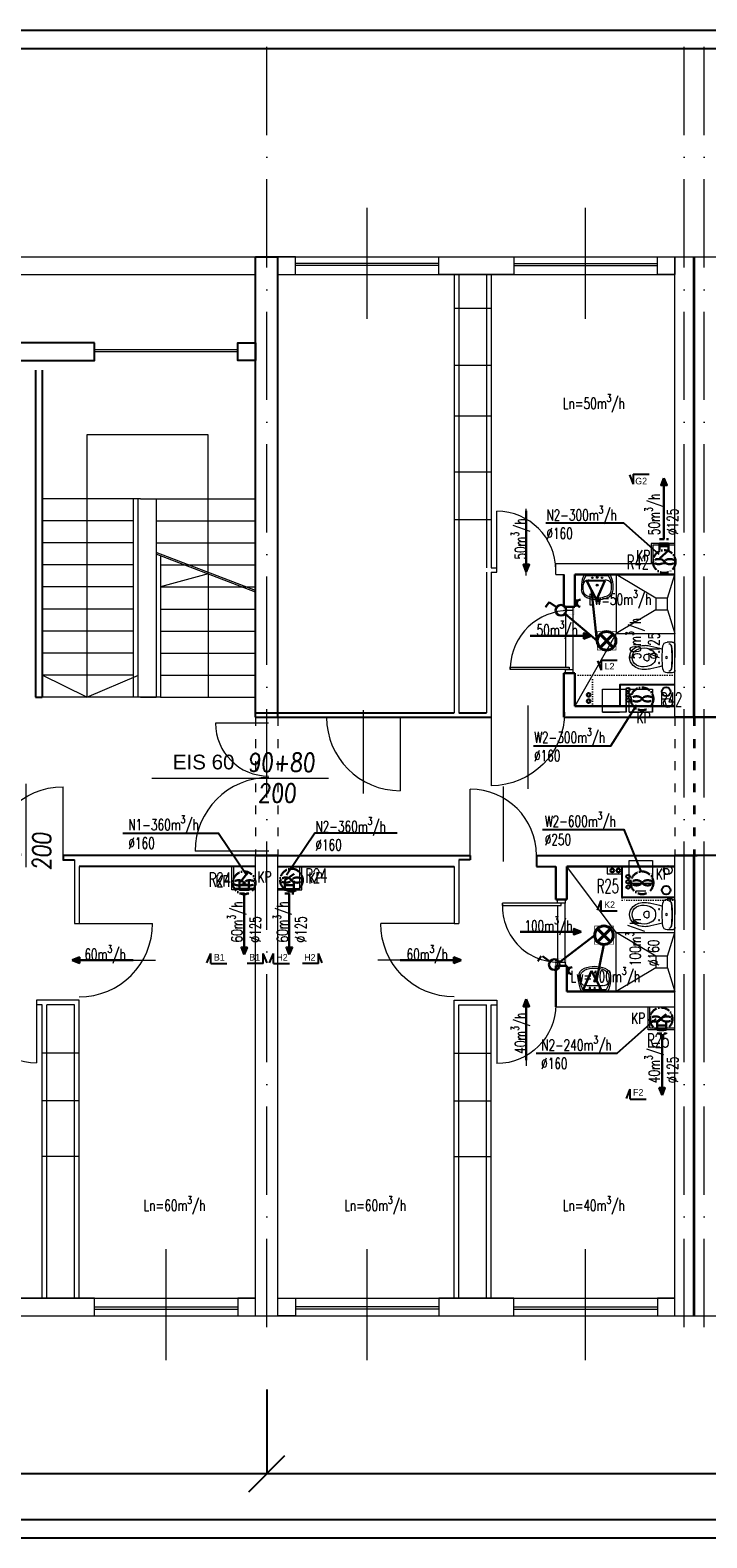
# Model space of a CAD drawing. Header units: millimetres. Extents: x -6513 to 30474, y -6915 to 65597.
# Tile 217 of 256: x -263 to 657, y 22164 to 24214. Entities that reach past the tile are written whole.
import ezdxf
from ezdxf.enums import TextEntityAlignment as Align

# ---------------------------------------------------------------- set-up
doc = ezdxf.new("R2010")
doc.units = ezdxf.units.MM
for name, pattern in [('ACAD_ISO03W100', [30, 12, -18]), ('ACAD_ISO10W100', [18, 12, -3, 0, -3]), ('DASHED', [19.05, 12.7, -6.35]), ('DOT', [6.35, 0, -6.35])]:
    doc.linetypes.add(name, pattern=pattern)
doc.layers.get('0').update_dxf_attribs({"color": 8})
for name, color, linetype in [('A200_General07', 8, 'Continuous'), ('A200_General08', 8, 'Continuous'), ('A270_text04', 8, 'Continuous'), ('DB_inst_pomocn', 8, 'Continuous'), ('DB_WM_nawiew-opis', 8, 'Continuous'), ('DB_WM_wywies-opis', 8, 'Continuous')]:
    doc.layers.add(name, color=color, linetype=linetype)
for name, color, linetype, lineweight in [('A_cienka', 8, 'Continuous', 5), ('A_linia przekroj', 8, 'Continuous', 25), ('A_opisy', 8, 'Continuous', 13), ('A_osie', 8, 'ACAD_ISO10W100', 5), ('A_przerywana', 8, 'ACAD_ISO03W100', 5), ('A_widok', 8, 'Continuous', 13), ('cieńkie', 8, 'Continuous', 9), ('DB-WM-nawiew-opis', 8, 'Continuous', 25), ('DB-WM-nawiew-opis-odnośnik', 8, 'Continuous', 30), ('DB-WM-wywiew-opis', 8, 'Continuous', 25), ('DB_WM_nawiew', 8, 'Continuous', 30), ('DB_WM_ścianka nowa', 8, 'Continuous', 25), ('E_gniazda wtykowe', 1, 'Continuous', 30), ('E_oświetlenie', 1, 'Continuous', 30), ('E_technologia', 1, 'ACAD_ISO10W100', 30), ('noew ściany archwig', 8, 'Continuous', 9), ('R-TABELKA', 8, 'Continuous', 25), ('snitarne archwig nowe', 8, 'Continuous', 9), ('Stolarka ARCHWIG', 8, 'Continuous', 5), ('widokowe ARCHWIG', 8, 'Continuous', 5), ('wyburzenia', 8, 'DOT', 20), ('Ściany ARCHWIG', 8, 'Continuous', 30)]:
    doc.layers.add(name, color=color, linetype=linetype, lineweight=lineweight)
doc.styles.add('BRH', font='txt')
doc.styles.add('ROMANSS', font='romans.shx', dxfattribs={"width": 0.8, "oblique": 5})
doc.styles.add('SIMPLEXD', font='SIMPLEX.SHX', dxfattribs={"width": 0.6})
doc.styles.get("Standard").update_dxf_attribs({"font": 'txt.shx', "width": 0.9})
doc.styles.add('tabelka', font='ARIAL.TTF')

# ---------------------------------------------------------------- blocks, each defined once
blk = doc.blocks.new('drzwi schem')
at = {"color": 252, "ltscale": 10}
blk.add_line((0.5, -0.093), (0.5, 1.04), dxfattribs=at)
at = {"color": 252}
blk.add_line((0, 0), (0, 1), dxfattribs=at)
blk.add_arc((0, 0), 1, 0, 90, dxfattribs=at)
blk = doc.blocks.new('klop oli 2')
at = {"layer": 'snitarne archwig nowe', "color": 252}
for p, q in [((3.8, 20.9), (10.5, 20.9)), ((0, 17.2), (0, 0)), ((0, -17.2), (0, 0)), ((3.8, 0), (3.8, 1)), ((3.8, 0), (3.8, -1)), ((38.9, 4.5), (37, 4.5)), ((38.9, -4.5), (37, -4.5)), ((3.8, -20.9), (10.5, -20.9))]:
    blk.add_line(p, q, dxfattribs=at)
for centre, radius in [((11.5, 0), 1.27), ((11.5, 0), 1.27), ((21.6, 7.5), 0.706), ((21.6, -7.5), 0.706)]:
    blk.add_circle(centre, radius, dxfattribs=at)
for centre, radius, start, end in [((3.8, 17.2), 3.76, 90, 180), ((10.5, 14.9), 6.02, 6.7931, 90), ((144.9, 0), 141.2, 173.7281, 180), ((144.9, 0), 141.2, 180, 186.2719), ((144.9, 0), 140.5, 173.6694, 180), ((144.9, 0), 140.5, 180, 186.3306), ((8.4, 15), 3.76, 90, 173.7281), ((9, 15.1), 3.76, 100.2428, 173.7859), ((-114.7, 0), 132.1, 0, 6.7931), ((-114.7, 0), 132.1, 353.2069, 0), ((80, -215.2), 235.3, 101.5744, 105.544), ((43.3, 0), 16.9, 173.7581, 180), ((43.3, 0), 16.9, 180, 186.2419), ((37.3, 0.7), 10.9, 117.4027, 173.7581), ((43.1, -10.6), 23.5, 101.6195, 117.4027), ((44.8, -39.8), 56.5, 94.3794, 102.2907), ((63.6, 0), 28.2, 173.3508, 180), ((63.6, 0), 28.2, 180, 186.6492), ((37, 3.1), 1.41, 90, 173.3508), ((42.4, -7.4), 20.3, 60.8839, 101.6195), ((38.9, 1.7), 2.82, 36.8699, 90), ((41.4, -8), 24.5, 51.2869, 92.3028), ((36.6, 0), 5.65, 0, 36.8699), ((36.6, 0), 5.65, 323.1301, 0), ((46.6, 0), 11.8, 0, 60.8839), ((46.6, 0), 11.8, 299.1161, 0), ((46.6, 0), 15.1, 0, 47.5638), ((46.6, 0), 15.1, 312.4362, 0), ((3.8, -17.2), 3.76, 180, 270), ((8.4, -15), 3.76, 186.2719, 270), ((9, -15.1), 3.76, 186.2141, 259.7572), ((10.5, -14.9), 6.02, 270, 353.2069), ((80, 215.2), 235.3, 254.456, 258.4256), ((37.3, -0.7), 10.9, 186.2419, 242.5973), ((43.1, 10.6), 23.5, 242.5973, 258.3805), ((44.8, 39.8), 56.5, 257.7093, 265.6206), ((37, -3.1), 1.41, 186.6492, 270), ((42.4, 7.4), 20.3, 258.3805, 299.1161), ((38.9, -1.7), 2.82, 270, 323.1301), ((41.4, 8), 24.5, 267.6972, 308.7131)]:
    blk.add_arc(centre, radius, start, end, dxfattribs=at)
blk = doc.blocks.new('umywalka oli2')
at = {"layer": 'snitarne archwig nowe', "color": 252}
for p, q in [((20.9, 21.6), (13.7, 21.6)), ((0, 17.6), (0, 0)), ((0, 0), (0, -17.6)), ((2, 15.4), (2, 0)), ((2, 0), (2, -15.4)), ((7.9, 0), (7.9, 10.8)), ((7.9, -10.8), (7.9, 0)), ((13.7, -21.6), (20.9, -21.6))]:
    blk.add_line(p, q, dxfattribs=at)
for centre, radius in [((4.1, 0), 1.11), ((4.5, 6.6), 0.994), ((14.5, 0), 1.48), ((14.5, 0), 0.946), ((4.5, -6.6), 0.994)]:
    blk.add_circle(centre, radius, dxfattribs=at)
for centre, radius, start, end in [((15.6, -9.9), 31.5, 93.3155, 119.5931), ((20.2, 9.5), 12.2, 20.9395, 86.4287), ((14.2, -1.1), 20.5, 88.5847, 126.5008), ((15.3, 12), 7.48, 91.7023, 188.8292), ((17.3, -1.9), 21.5, 82.9063, 97.0937), ((20.4, 10.2), 9.2, 23.1986, 92.7468), ((-1.2, 0), 33.1, 360, 24.6987), ((-1.2, 0), 33.1, 335.3013, 0), ((-3.2, 0), 37.4, 360, 21.6896), ((-3.2, 0), 37.4, 338.3104, 0), ((15.6, 9.9), 31.5, 240.4069, 266.6845), ((14.2, 1.1), 20.5, 233.4992, 271.4153), ((15.3, -12), 7.48, 171.1708, 268.2977), ((17.3, 1.9), 21.5, 262.9063, 277.0937), ((20.4, -10.2), 9.2, 267.2532, 336.8014), ((20.2, -9.5), 12.2, 273.5713, 339.0605)]:
    blk.add_arc(centre, radius, start, end, dxfattribs=at)
blk = doc.blocks.new('A$C2355049C')
at = {"layer": 'DB-WM-nawiew-opis-odnośnik'}
h = blk.add_hatch(color=256, dxfattribs=at)
h.paths.add_polyline_path([(0, -9.8), (3.9, -9.8), (0, 0)])
h.paths.add_polyline_path([(0, 0), (-3.9, -9.8), (0, -9.8)])
at = {"layer": 'DB-WM-nawiew-opis-odnośnik', "flags": 128}
for points in [[(0, 0), (-3.9, -9.8), (0, -9.8)], [(0, -82.9), (0, 0)], [(0, 0), (3.9, -9.8), (0, -9.8)]]:
    blk.add_lwpolyline(points, dxfattribs=at)
blk = doc.blocks.new('Sect Mk right')
at = {"layer": 'A200_General07', "color": 1}
for p, q in [((0, 6.01), (0, -0.21)), ((0, 6.01), (3.92, 6.01)), ((0.29, 7.48), (3.92, 6.01))]:
    blk.add_line(p, q, dxfattribs=at)
at = {"layer": 'A270_text04', "color": 0, "style": 'BRH'}
blk.add_attdef('-', text='', height=4.51, dxfattribs=at).set_placement((1.77, 1.49), align=Align.MIDDLE)
blk = doc.blocks.new('gw1')
at = {"layer": 'E_gniazda wtykowe'}
for p, q in [((99083.8, 55833.1), (99083.8, 55845.4)), ((99083.8, 55839.3), (99080.1, 55839.3))]:
    blk.add_line(p, q, dxfattribs=at)
blk.add_arc((99089.8, 55839), 6.04, 87.7958, 267.7958, dxfattribs=at)
blk = doc.blocks.new('raster')
at = {"layer": 'E_oświetlenie', "lineweight": 40}
for p, q in [((-21.2, 21.2), (21.2, -21.2)), ((21.2, 21.2), (-21.2, -21.2))]:
    blk.add_line(p, q, dxfattribs=at)
at = {"layer": 'E_oświetlenie', "const_width": 2}
blk.add_lwpolyline([(-30, -30), (30, -30), (30, 30), (-30, 30)], close=True, dxfattribs=at)
at = {"layer": 'E_oświetlenie', "lineweight": 40}
blk.add_circle((0, 0), 30, dxfattribs=at)

msp = doc.modelspace()

# ---------------------------------------------------------------- linework, layer by layer
at = {"layer": 'A_cienka', "ltscale": 10}
for p, q in [((195.054, 23821.663), (195.054, 23972.46)), ((492.054, 23821.663), (492.054, 23972.46)), ((-77.946, 22405.663), (-77.946, 22556.46)), ((195.054, 22405.663), (195.054, 22556.46)), ((492.054, 22405.663), (492.054, 22556.46))]:
    msp.add_line(p, q, dxfattribs=at)
at = {"layer": 'A_cienka'}
for p, q in [((-2776.446, 23906.062), (2360.554, 23906.062)), ((-2776.446, 23906.062), (4647.554, 23906.062)), ((292.554, 23897.062), (97.554, 23897.062)), ((292.554, 23894.062), (97.554, 23894.062)), ((394.554, 23897.062), (589.554, 23897.062)), ((394.554, 23894.062), (589.554, 23894.062)), ((-496.446, 23882.062), (43.554, 23882.062)), ((73.554, 23882.062), (613.554, 23882.062)), ((638.554, 23882.062), (640.554, 23882.062)), ((313.554, 23836.183), (363.554, 23836.183)), ((-175.446, 23780.062), (19.554, 23780.062)), ((-175.446, 23777.062), (19.554, 23777.062)), ((313.554, 23758.693), (363.554, 23758.693)), ((313.554, 23689.657), (363.554, 23689.657)), ((313.554, 23613.576), (363.554, 23613.576)), ((313.554, 23548.766), (363.554, 23548.766)), ((-196.446, 22823.357), (-246.446, 22823.357)), ((313.554, 22823.357), (363.554, 22823.357)), ((-196.446, 22758.548), (-246.446, 22758.548)), ((313.554, 22758.548), (363.554, 22758.548)), ((-196.446, 22682.467), (-246.446, 22682.467)), ((313.554, 22682.467), (363.554, 22682.467)), ((-496.446, 22490.062), (43.554, 22490.062)), ((73.554, 22490.062), (613.554, 22490.062)), ((638.554, 22490.062), (640.554, 22490.062)), ((-175.446, 22478.062), (19.554, 22478.062)), ((-175.446, 22475.062), (19.554, 22475.062)), ((292.554, 22478.062), (97.554, 22478.062)), ((292.554, 22475.062), (97.554, 22475.062)), ((394.554, 22478.062), (589.554, 22478.062)), ((394.554, 22475.062), (589.554, 22475.062)), ((-2776.446, 22466.062), (2360.554, 22466.062)), ((-2776.446, 22466.062), (7544.554, 22466.062))]:
    msp.add_line(p, q, dxfattribs=at)
at = {"layer": 'A_linia przekroj'}
for p, q in [((43.554, 23280.062), (43.554, 23906.062)), ((43.554, 23906.062), (73.554, 23906.062)), ((73.554, 23280.062), (73.554, 23906.062)), ((-255.868, 23751.795), (-255.868, 23307.062)), ((-246.446, 23751.795), (-246.446, 23307.062)), ((73.554, 23280.062), (73.554, 23606.679)), ((-255.868, 23307.062), (-246.446, 23307.062)), ((43.554, 23286.062), (313.554, 23286.062)), ((43.554, 23280.062), (363.554, 23280.062)), ((319.554, 23286.062), (357.554, 23286.062)), ((462.554, 23280.062), (821.994, 23280.062)), ((853.768, 23280.062), (613.554, 23280.062)), ((73.554, 23092.062), (-218.232, 23092.062)), ((-218.232, 23092.062), (-218.232, 23086.062)), ((-218.232, 23086.062), (-202.446, 23086.062)), ((43.554, 23092.062), (335.339, 23092.062)), ((335.339, 23086.062), (319.554, 23086.062)), ((335.339, 23092.062), (335.339, 23086.062)), ((425.339, 23092.062), (643.554, 23092.062)), ((425.339, 23092.062), (425.339, 23077.062)), ((853.768, 23092.062), (613.554, 23092.062)), ((43.554, 23077.062), (-196.446, 23077.062)), ((73.554, 23077.062), (313.554, 23077.062)), ((425.339, 23077.062), (451.554, 23077.062))]:
    msp.add_line(p, q, dxfattribs=at)
for points in [[(-175.446, 23789.062), (-277.446, 23789.062), (-277.446, 23765.062), (-175.446, 23765.062)], [(43.554, 23765.062), (19.554, 23765.062), (19.554, 23789.062), (43.554, 23789.062)]]:
    msp.add_lwpolyline(points, close=True, dxfattribs=at)
at = {"layer": 'A_osie', "ltscale": 10}
for p, q in [((58.554, 22450.619), (58.554, 24202.678)), ((626.035, 22450.619), (626.035, 24202.678)), ((653.115, 22450.619), (653.115, 24202.678))]:
    msp.add_line(p, q, dxfattribs=at)
at = {"layer": 'A_przerywana', "linetype": 'ByBlock'}
for p, q in [((613.554, 23516.062), (581.054, 23516.062)), ((581.054, 23516.062), (581.054, 23489.062)), ((613.554, 23514.062), (583.554, 23514.062)), ((583.554, 23514.062), (583.554, 23489.062)), ((11.205, 23045.169), (11.205, 23077.169)), ((13.705, 23047.169), (13.705, 23077.169)), ((103.705, 23047.169), (103.705, 23077.169)), ((106.205, 23045.169), (106.205, 23077.169)), ((43.705, 23045.169), (11.205, 23045.169)), ((43.705, 23047.169), (13.705, 23047.169)), ((73.705, 23047.169), (103.705, 23047.169)), ((73.705, 23045.169), (106.205, 23045.169)), ((577.054, 22855.062), (577.054, 22886.062)), ((579.554, 22857.062), (579.554, 22886.062)), ((613.554, 22855.062), (577.054, 22855.062)), ((613.554, 22857.062), (579.554, 22857.062))]:
    msp.add_line(p, q, dxfattribs=at)
at = {"layer": 'A_przerywana'}
for p, q in [((43.554, 23280.062), (43.554, 23092.062)), ((73.554, 23280.062), (73.554, 23092.062)), ((613.554, 23280.062), (613.554, 23092.062)), ((638.554, 23280.062), (638.554, 23092.062)), ((640.554, 23280.062), (640.554, 23092.062))]:
    msp.add_line(p, q, dxfattribs=at)
at = {"layer": 'A_przerywana', "color": 252}
for p, q in [((43.554, 23280.062), (43.554, 23092.062)), ((43.554, 23280.062), (43.554, 23092.062)), ((73.554, 23280.062), (73.554, 23092.062)), ((73.554, 23280.062), (73.554, 23092.062)), ((613.554, 23280.062), (613.554, 23092.062)), ((613.554, 23280.062), (613.554, 23092.062)), ((638.554, 23280.062), (638.554, 23092.062)), ((638.554, 23280.062), (638.554, 23092.062)), ((640.554, 23280.062), (640.554, 23092.062)), ((640.554, 23280.062), (640.554, 23092.062))]:
    msp.add_line(p, q, dxfattribs=at)
at = {"layer": 'A_widok', "ltscale": 5}
for p, q in [((613.554, 23280.062), (613.554, 23906.062)), ((613.554, 23280.062), (613.554, 23906.062)), ((613.554, 23906.062), (638.554, 23906.062)), ((638.554, 23280.062), (638.554, 23906.062)), ((640.554, 23280.062), (640.554, 23906.062)), ((640.554, 23906.062), (665.554, 23906.062)), ((313.554, 23882.062), (313.554, 23286.062)), ((319.554, 23882.062), (319.554, 23483.062)), ((357.554, 23882.062), (357.554, 23483.062)), ((363.554, 23882.062), (363.554, 23483.062)), ((-112.868, 23577.062), (-246.446, 23577.062)), ((-122.702, 23577.062), (-122.702, 23307.062)), ((-116.702, 23577.062), (-116.702, 23307.062)), ((-112.868, 23577.062), (43.554, 23577.062)), ((-91.612, 23577.062), (-91.612, 23307.062)), ((-197.145, 23547.062), (-246.446, 23547.062)), ((-122.702, 23547.062), (-197.145, 23547.062)), ((-91.612, 23547.062), (-11.17, 23547.062)), ((-11.17, 23547.062), (43.554, 23547.062)), ((-122.702, 23517.062), (-246.446, 23517.062)), ((-91.612, 23517.062), (43.554, 23517.062)), ((43.554, 23452.372), (-91.612, 23503.919)), ((43.554, 23450.231), (-91.612, 23501.779)), ((-85.612, 23499.491), (-85.612, 23307.062)), ((-122.702, 23487.062), (-246.446, 23487.062)), ((-85.612, 23487.062), (43.554, 23487.062)), ((319.554, 23483.062), (319.554, 23286.062)), ((357.554, 23477.062), (357.554, 23286.062)), ((363.554, 23483.062), (371.46, 23483.062)), ((363.554, 23477.062), (363.554, 23280.062)), ((363.554, 23477.062), (371.46, 23477.062)), ((371.46, 23477.062), (371.46, 23483.062)), ((451.46, 23489.062), (613.554, 23489.062)), ((451.46, 23474.062), (451.46, 23489.062)), ((451.46, 23474.062), (462.554, 23474.062)), ((-122.702, 23457.062), (-246.446, 23457.062)), ((-85.612, 23457.062), (43.554, 23457.062)), ((-122.702, 23427.062), (-246.446, 23427.062)), ((-85.612, 23427.062), (43.554, 23427.062)), ((-122.702, 23397.062), (-246.446, 23397.062)), ((-85.612, 23397.062), (43.554, 23397.062)), ((-122.702, 23367.062), (-246.446, 23367.062)), ((-85.612, 23367.062), (43.554, 23367.062)), ((-185.868, 23307.062), (-246.446, 23337.062)), ((-122.702, 23337.062), (-246.446, 23337.062)), ((-85.612, 23337.062), (43.554, 23337.062)), ((-122.702, 23307.062), (-246.446, 23307.062)), ((-85.612, 23307.062), (-122.702, 23307.062)), ((-112.868, 23307.062), (-116.702, 23307.062)), ((-112.868, 23307.062), (-91.612, 23307.062)), ((-85.612, 23307.062), (43.554, 23307.062)), ((61.115, 23271.966), (-10.885, 23271.966)), ((-97.658, 23197.24), (142.421, 23197.24)), ((-202.446, 23086.062), (-202.446, 22999.646)), ((61.306, 23097.889), (-38.694, 23097.889)), ((43.554, 22466.062), (43.554, 23092.062)), ((73.554, 22466.062), (73.554, 23092.062)), ((319.554, 23086.062), (319.554, 22999.646)), ((613.554, 22466.062), (613.554, 23092.062)), ((638.554, 22466.062), (638.554, 23092.062)), ((640.554, 22466.062), (640.554, 23092.062)), ((-196.446, 23077.062), (-196.446, 22999.646)), ((313.554, 23077.062), (313.554, 22999.646)), ((-202.446, 22999.646), (-196.446, 22999.646)), ((313.554, 22999.646), (319.554, 22999.646)), ((451.46, 22900.062), (451.46, 22886.062)), ((-196.446, 22895.062), (-254.353, 22895.062)), ((-254.353, 22895.062), (-254.353, 22889.062)), ((-246.446, 22889.062), (-254.353, 22889.062)), ((-246.446, 22490.062), (-246.446, 22889.062)), ((-240.446, 22490.062), (-240.446, 22889.062)), ((-202.446, 22889.062), (-240.446, 22889.062)), ((-202.446, 22490.062), (-202.446, 22889.062)), ((-196.446, 22490.062), (-196.446, 22895.062)), ((313.554, 22490.062), (313.554, 22895.062)), ((313.554, 22895.062), (371.46, 22895.062)), ((319.554, 22490.062), (319.554, 22889.062)), ((319.554, 22889.062), (357.554, 22889.062)), ((357.554, 22490.062), (357.554, 22889.062)), ((363.554, 22490.062), (363.554, 22889.062)), ((363.554, 22889.062), (371.46, 22889.062)), ((371.46, 22895.062), (371.46, 22889.062)), ((451.46, 22886.062), (613.554, 22886.062)), ((43.554, 22466.062), (73.554, 22466.062)), ((613.554, 22466.062), (638.554, 22466.062)), ((640.554, 22466.062), (665.554, 22466.062))]:
    msp.add_line(p, q, dxfattribs=at)
at = {"layer": 'A_widok'}
for p, q in [((-21.029, 23663.96), (-185.868, 23663.96)), ((-185.868, 23663.96), (-185.868, 23577.062)), ((-21.029, 23474.861), (-21.029, 23663.96)), ((-21.029, 23474.861), (-85.612, 23457.062)), ((-21.029, 23474.861), (-21.029, 23307.062))]:
    msp.add_line(p, q, dxfattribs=at)
at = {"layer": 'A_widok', "ltscale": 5}
for points in [[(73.554, 23882.062), (97.554, 23882.062), (97.554, 23906.062), (73.554, 23906.062)], [(292.554, 23906.062), (394.554, 23906.062), (394.554, 23882.062), (292.554, 23882.062)], [(613.554, 23882.062), (589.554, 23882.062), (589.554, 23906.062), (613.554, 23906.062)], [(-277.446, 22466.062), (-175.446, 22466.062), (-175.446, 22490.062), (-277.446, 22490.062)], [(43.554, 22490.062), (19.554, 22490.062), (19.554, 22466.062), (43.554, 22466.062)], [(73.554, 22490.062), (97.554, 22490.062), (97.554, 22466.062), (73.554, 22466.062)], [(292.554, 22466.062), (394.554, 22466.062), (394.554, 22490.062), (292.554, 22490.062)], [(613.554, 22490.062), (589.554, 22490.062), (589.554, 22466.062), (613.554, 22466.062)]]:
    msp.add_lwpolyline(points, close=True, dxfattribs=at)
msp.add_lwpolyline([(-185.868, 23577.062), (-185.868, 23307.062), (-115.868, 23337.062)], dxfattribs=at)
for centre, radius, start, end in [((61.115, 23271.966), 72, 180, 270), ((61.306, 23097.889), 100, 90, 180)]:
    msp.add_arc(centre, radius, start, end, dxfattribs=at)
at = {"layer": 'cieńkie'}
for p, q in [((515.115, 23318.062), (547.115, 23318.062)), ((515.115, 23287.062), (515.115, 23318.062)), ((517.615, 23318.062), (544.615, 23318.062)), ((547.115, 23287.062), (547.115, 23318.062)), ((547.115, 23318.062), (547.115, 23287.062)), ((551.115, 23318.062), (583.115, 23318.062)), ((551.115, 23287.062), (551.115, 23318.062)), ((553.615, 23318.062), (580.615, 23318.062)), ((583.115, 23318.062), (583.115, 23287.062)), ((547.115, 23287.062), (547.115, 23301.062)), ((583.115, 23287.062), (583.115, 23301.062)), ((515.115, 23287.062), (529.115, 23287.062)), ((547.115, 23287.062), (515.115, 23287.062)), ((524.115, 23287.062), (538.115, 23287.062)), ((551.115, 23287.062), (565.115, 23287.062)), ((583.115, 23287.062), (551.115, 23287.062)), ((560.115, 23287.062), (574.115, 23287.062)), ((551.115, 23085.062), (583.115, 23085.062)), ((551.115, 23054.062), (551.115, 23085.062)), ((553.615, 23085.062), (580.615, 23085.062)), ((583.115, 23085.062), (583.115, 23054.062)), ((583.115, 23054.062), (583.115, 23068.062)), ((551.115, 23054.062), (565.115, 23054.062)), ((583.115, 23054.062), (551.115, 23054.062)), ((560.115, 23044.062), (574.115, 23044.062))]:
    msp.add_line(p, q, dxfattribs=at)
for centre in [(603.741, 23299.318), (603.741, 23072.129)]:
    msp.add_circle(centre, 6, dxfattribs=at)
at = {"layer": 'DB-WM-nawiew-opis'}
for points in [[(438.057, 23544.28), (543.705, 23544.28), (591.658, 23501.777)], [(-136.874, 23122.348), (-7.087, 23122.348), (31.554, 23065.062)], [(235.848, 23122.348), (124.194, 23122.348), (85.554, 23065.062)], [(424.925, 22823.105), (534.823, 22823.105), (588.154, 22870.513)]]:
    msp.add_lwpolyline(points, dxfattribs=at)
at = {"layer": 'DB-WM-wywiew-opis'}
for points in [[(421.132, 23241.249), (526.274, 23241.249), (561.832, 23296.763)], [(433.329, 23127.314), (543.799, 23127.314), (567.615, 23069.434)]]:
    msp.add_lwpolyline(points, dxfattribs=at)
at = {"layer": 'DB_inst_pomocn'}
for centre, radius in [((549.811, 23317.51), 2.5), ((549.811, 23310.454), 2.5), ((601.571, 23314.759), 6), ((549.811, 23303.283), 2.5), ((549.811, 23063.358), 2.5), ((549.811, 23056.302), 2.5), ((549.811, 23049.131), 2.5), ((601.571, 23044.837), 6)]:
    msp.add_circle(centre, radius, dxfattribs=at)
at = {"layer": 'DB_WM_nawiew', "linetype": 'DASHED', "ltscale": 0.5}
for points in [[(592.345, 23521.887), (604.845, 23521.887)], [(21.85, 23040.169), (34.35, 23040.169)], [(83.061, 23040.169), (95.561, 23040.169)], [(589.104, 22850.062), (601.604, 22850.062)]]:
    msp.add_lwpolyline(points, dxfattribs=at)
at = {"layer": 'DB_WM_nawiew'}
for points in [[(604.866, 23512.577), (604.866, 23516.062), (592.366, 23516.062), (592.366, 23512.577)], [(604.866, 23506.771), (604.866, 23512.577), (592.366, 23512.577), (592.366, 23506.771)], [(592.978, 23496.101), (604.866, 23506.771)], [(23.106, 23056.277), (33.093, 23068.777)], [(82.77, 23057.921), (95.851, 23067.134)], [(21.85, 23057.534), (21.85, 23051.727), (34.35, 23051.727), (34.35, 23057.534)], [(21.85, 23051.727), (21.85, 23045.169), (34.35, 23045.169), (34.35, 23051.727)], [(83.061, 23057.534), (83.061, 23051.727), (95.561, 23051.727), (95.561, 23057.534)], [(83.061, 23051.727), (83.061, 23045.169), (95.561, 23045.169), (95.561, 23051.727)], [(589.104, 22866.427), (601.604, 22876.414)], [(589.104, 22866.427), (589.104, 22860.621), (601.604, 22860.621), (601.604, 22866.427)], [(589.104, 22860.621), (589.104, 22855.062), (601.604, 22855.062), (601.604, 22860.621)]]:
    msp.add_lwpolyline(points, dxfattribs=at)
at = {"layer": 'DB_WM_wywies-opis'}
for p, q in [((34.087, 22226.732), (83.02, 22276.222)), ((-2859.319, 22251.477), (2360.554, 22251.477))]:
    msp.add_line(p, q, dxfattribs=at)
msp.add_lwpolyline([(58.554, 22365.79), (58.554, 22251.477)], dxfattribs=at)
at = {"layer": 'DB_WM_ścianka nowa'}
for points in [[(613.554, 23324.118), (538.554, 23324.118), (538.554, 23295.062)], [(613.554, 23034.934), (541.554, 23034.934), (541.554, 23076.934)]]:
    msp.add_lwpolyline(points, dxfattribs=at)
at = {"layer": 'E_oświetlenie'}
for p, q in [((506.833, 23439.815), (493.293, 23465.868)), ((518.076, 23465.512), (493.293, 23465.868)), ((506.833, 23439.815), (518.076, 23465.512)), ((442.32, 23436.619), (437.619, 23429.842)), ((452.612, 23429.479), (442.32, 23436.619)), ((507.994, 23379.545), (500.063, 23452.842)), ((464.857, 23419.927), (507.994, 23383.805)), ((504.433, 22983.521), (456.248, 22946.26)), ((517.033, 22970.921), (506.704, 22921.948)), ((431.852, 22954.888), (427.151, 22948.112)), ((443.537, 22947.748), (433.245, 22954.888)), ((499.934, 22934.974), (488.691, 22909.277)), ((499.934, 22934.974), (513.474, 22908.921)), ((488.691, 22909.277), (513.474, 22908.921))]:
    msp.add_line(p, q, dxfattribs=at)
at = {"layer": 'E_oświetlenie', "const_width": 1.05}
for points in [[(493.293, 23465.868), (506.833, 23439.815), (518.076, 23465.512)], [(513.474, 22908.921), (499.934, 22934.974), (488.691, 22909.277)]]:
    msp.add_lwpolyline(points, close=True, dxfattribs=at)
at = {"layer": 'E_oświetlenie'}
for centre in [(458.571, 23425.345), (449.496, 22943.614)]:
    msp.add_circle(centre, 7.252, dxfattribs=at)
at = {"layer": 'E_technologia'}
for p, q in [((597.778, 23492.986), (600.182, 23490.206)), ((600.182, 23492.986), (597.778, 23490.206)), ((567.57, 23306.31), (569.975, 23303.53)), ((569.975, 23306.31), (567.57, 23303.53)), ((26.712, 23056.221), (29.117, 23053.442)), ((29.117, 23056.221), (26.712, 23053.442)), ((91.052, 23059.887), (93.456, 23057.108)), ((93.456, 23059.887), (91.052, 23057.108)), ((567.633, 23056.221), (570.037, 23053.442)), ((570.037, 23056.221), (567.633, 23053.442)), ((593.622, 22871.047), (596.026, 22868.268)), ((596.026, 22871.047), (593.622, 22868.268))]:
    msp.add_line(p, q, dxfattribs=at)
for centre in [(598.98, 23491.596), (568.772, 23304.92), (27.915, 23054.832), (92.254, 23058.498), (568.835, 23054.832), (594.824, 22869.657)]:
    msp.add_circle(centre, 15.427, dxfattribs=at)
for centre, start_param, end_param in [((591.353, 23491.596), 3.54986568, 9.01650493), ((606.607, 23491.596), 0.40827303, 5.87491228), ((561.146, 23304.92), 3.54986568, 9.01650493), ((576.399, 23304.92), 0.40827303, 5.87491228), ((20.288, 23054.832), 3.54986568, 9.01650493), ((35.541, 23054.832), 0.40827303, 5.87491228), ((84.627, 23058.498), 3.54986568, 9.01650493), ((99.881, 23058.498), 0.40827303, 5.87491228), ((561.208, 23054.832), 3.54986568, 9.01650493), ((576.462, 23054.832), 0.40827303, 5.87491228), ((587.197, 22869.657), 3.54986568, 9.01650493), ((602.451, 22869.657), 0.40827303, 5.87491228)]:
    msp.add_ellipse(centre, major_axis=(-7, 0), ratio=0.5, start_param=start_param, end_param=end_param, dxfattribs=at)
at = {"layer": 'R-TABELKA'}
for p, q in [((-3136.084, 24214.217), (8327.828, 24214.217)), ((-3011.084, 24189.217), (8302.828, 24189.217)), ((-3011.084, 22189.133), (8302.828, 22189.133)), ((-3136.084, 22164.133), (8327.828, 22164.133))]:
    msp.add_line(p, q, dxfattribs=at)
at = {"layer": 'snitarne archwig nowe'}
for p, q in [((533.397, 23393.905), (477.554, 23295.062)), ((533.397, 22987.218), (466.554, 23077.062))]:
    msp.add_line(p, q, dxfattribs=at)
for points in [[(533.397, 23474.062), (533.397, 23393.905), (613.554, 23393.905)], [(587.397, 23441.905), (533.397, 23473.905)], [(603.397, 23441.905), (613.397, 23473.905)], [(587.397, 23425.905), (533.397, 23393.905)], [(603.397, 23425.905), (613.397, 23393.905)], [(533.397, 22907.062), (533.397, 22987.218), (613.554, 22987.218)], [(587.397, 22955.218), (533.397, 22987.218)], [(603.397, 22955.218), (613.397, 22987.218)], [(587.397, 22939.218), (533.397, 22907.218)], [(603.397, 22939.218), (613.397, 22907.218)]]:
    msp.add_lwpolyline(points, dxfattribs=at)
for points in [[(603.397, 23441.905), (587.397, 23441.905), (587.397, 23425.905), (603.397, 23425.905)], [(603.397, 22955.218), (587.397, 22955.218), (587.397, 22939.218), (603.397, 22939.218)]]:
    msp.add_lwpolyline(points, close=True, dxfattribs=at)
at = {"layer": 'Stolarka ARCHWIG'}
for p, q in [((389.743, 23345.062), (389.743, 23348.062)), ((389.743, 23348.062), (469.743, 23348.062)), ((389.743, 23348.062), (389.743, 23345.062)), ((469.743, 23345.062), (389.743, 23345.062)), ((469.743, 23348.062), (469.743, 23345.062)), ((459.054, 23027.062), (379.054, 23027.062)), ((379.054, 23024.062), (379.054, 23027.062)), ((379.054, 23024.062), (459.054, 23024.062)), ((459.054, 23024.062), (459.054, 23027.062))]:
    msp.add_line(p, q, dxfattribs=at)
for points in [[(469.743, 23425.062), (464.743, 23425.062), (464.743, 23430.062), (474.743, 23430.062), (474.743, 23425.062), (467.243, 23425.062)], [(464.743, 23425.062), (464.743, 23348.062)], [(474.743, 23425.062), (474.743, 23345.062)], [(469.743, 23340.062), (464.743, 23340.062), (464.743, 23345.062), (474.743, 23345.062), (474.743, 23340.062), (467.243, 23340.062)], [(459.054, 23032.062), (464.054, 23032.062), (464.054, 23027.062), (454.054, 23027.062), (454.054, 23032.062), (461.554, 23032.062)], [(454.054, 23024.062), (454.054, 22946.953)], [(464.054, 22947.062), (464.054, 23027.062)], [(459.054, 22947.062), (464.054, 22947.062), (464.054, 22942.062), (454.054, 22942.062), (454.054, 22947.062), (461.554, 22947.062)], [(459.054, 22947.062), (464.054, 22947.062), (464.054, 22942.062), (454.054, 22942.062), (454.054, 22947.062), (461.554, 22947.062)]]:
    msp.add_lwpolyline(points, dxfattribs=at)
for centre, radius, start, end in [((469.642, 23345.108), 79.953, 89.92751, 177.883109), ((454.91, 23022.854), 75.905, 177.955304, 273.129127)]:
    msp.add_arc(centre, radius, start, end, dxfattribs=at)
at = {"layer": 'widokowe ARCHWIG'}
for p, q in [((541.554, 23077.062), (521.554, 23077.062)), ((521.554, 23077.062), (521.554, 23067.062)), ((521.554, 23067.062), (541.554, 23067.062)), ((541.554, 23067.062), (541.554, 23077.062))]:
    msp.add_line(p, q, dxfattribs=at)
at = {"layer": 'wyburzenia', "ltscale": 0.5}
for p, q in [((501.554, 23337.062), (477.554, 23337.062)), ((501.554, 23295.062), (501.554, 23337.062)), ((501.554, 23337.062), (613.554, 23337.062)), ((541.554, 23031.062), (541.554, 23077.062)), ((613.554, 23031.062), (541.554, 23031.062))]:
    msp.add_line(p, q, dxfattribs=at)
at = {"layer": 'wyburzenia', "ltscale": 0.2}
for points in [[(462.554, 23430.062), (477.554, 23430.062), (477.554, 23420.062), (462.554, 23420.062)], [(451.554, 22952.062), (466.554, 22952.062), (466.554, 22942.062), (451.554, 22942.062)]]:
    msp.add_lwpolyline(points, close=True, dxfattribs=at)
at = {"layer": 'Ściany ARCHWIG'}
for p, q in [((462.554, 23430.062), (462.554, 23474.062)), ((613.554, 23474.062), (477.554, 23474.062)), ((477.554, 23430.062), (477.554, 23474.062)), ((477.554, 23430.062), (462.554, 23430.062)), ((477.554, 23340.062), (462.554, 23340.062)), ((462.554, 23340.062), (462.554, 23280.062)), ((477.554, 23295.062), (477.554, 23340.062)), ((477.554, 23295.062), (613.554, 23295.062)), ((451.554, 23032.062), (451.554, 23077.062)), ((466.554, 23077.062), (466.554, 23032.062)), ((613.554, 23077.062), (466.554, 23077.062)), ((466.554, 23032.062), (451.554, 23032.062)), ((466.554, 22942.062), (451.554, 22942.062)), ((451.554, 22942.062), (451.554, 22886.062)), ((466.554, 22942.062), (451.554, 22942.062)), ((466.554, 22907.062), (466.554, 22942.062)), ((466.554, 22907.062), (613.554, 22907.062))]:
    msp.add_line(p, q, dxfattribs=at)
for centre in [(496.217, 23310.356), (496.217, 23301.839), (528.206, 23071.725), (536.723, 23071.725)]:
    msp.add_circle(centre, 2.5, dxfattribs=at)

# ---------------------------------------------------------------- block references
at = {"layer": 'A200_General08'}
ref = msp.add_blockref('Sect Mk right', (577.72, 23610.582), dxfattribs=dict(at, xscale=-3.5, yscale=3.5, zscale=3.5, rotation=90))
ref.add_attrib('-', 'G2', dxfattribs={"layer": 'A270_text04', "color": 7, "height": 9, "style": 'BRH'}).set_placement((567.549, 23601.127), align=Align.MIDDLE)
ref = msp.add_blockref('Sect Mk right', (534.364, 23357.676), dxfattribs=dict(at, xscale=-3.5, yscale=3.5, zscale=3.5, rotation=90))
ref.add_attrib('-', 'L2', dxfattribs={"layer": 'A270_text04', "color": 7, "height": 9, "style": 'BRH'}).set_placement((524.628, 23349.44), align=Align.MIDDLE)
ref = msp.add_blockref('Sect Mk right', (534.364, 23016.828), dxfattribs=dict(at, xscale=3.5, yscale=3.5, zscale=3.5, rotation=90.00000000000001))
ref.add_attrib('-', 'K2', dxfattribs={"layer": 'A270_text04', "color": 7, "height": 9, "style": 'BRH'}).set_placement((524.628, 23025.064), align=Align.MIDDLE)
ref = msp.add_blockref('Sect Mk right', (3.5, 22945.178), dxfattribs=dict(at, xscale=3.5, yscale=3.5, zscale=3.5, rotation=90))
ref.add_attrib('-', 'B1', dxfattribs={"layer": 'A270_text04', "color": 7, "height": 9, "style": 'BRH'}).set_placement((-5.806, 22953.594), align=Align.MIDDLE)
ref = msp.add_blockref('Sect Mk right', (32.935, 22945.178), dxfattribs=dict(at, xscale=-3.5, yscale=3.5, zscale=3.5, rotation=270))
ref.add_attrib('-', 'B1', dxfattribs={"layer": 'A270_text04', "color": 7, "height": 9, "style": 'BRH'}).set_placement((42.24, 22953.594), align=Align.MIDDLE)
ref = msp.add_blockref('Sect Mk right', (88.769, 22945.178), dxfattribs=dict(at, xscale=3.5, yscale=3.5, zscale=3.5, rotation=90.00000000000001))
ref.add_attrib('-', 'H2', dxfattribs={"layer": 'A270_text04', "color": 7, "height": 9, "style": 'BRH'}).set_placement((79.463, 22953.594), align=Align.MIDDLE)
ref = msp.add_blockref('Sect Mk right', (107.977, 22945.178), dxfattribs=dict(at, xscale=-3.5, yscale=3.5, zscale=3.5, rotation=270))
ref.add_attrib('-', 'H2', dxfattribs={"layer": 'A270_text04', "color": 7, "height": 9, "style": 'BRH'}).set_placement((117.282, 22953.594), align=Align.MIDDLE)
ref = msp.add_blockref('Sect Mk right', (573.762, 22760.458), dxfattribs=dict(at, xscale=3.5, yscale=3.5, zscale=3.5, rotation=90.00000000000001))
ref.add_attrib('-', 'F2', dxfattribs={"layer": 'A270_text04', "color": 7, "height": 9, "style": 'BRH'}).set_placement((563.591, 22769.913), align=Align.MIDDLE)
at = {"layer": 'A_cienka', "xscale": 80, "yscale": 80, "zscale": 80}
msp.add_blockref('drzwi schem', (371.46, 23480.062), dxfattribs=at)
at = {"layer": 'A_cienka'}
for p, xscale, yscale, zscale, rotation in [((-196.446, 22999.646), 100, 100, 100, 270), ((313.554, 22999.646), -100, 100, 100, 90), ((-254.353, 22890.062), 80, 80, 80, 180), ((371.46, 22889.062), -80, 80, 80, 180)]:
    msp.add_blockref('drzwi schem', p, dxfattribs=dict(at, xscale=xscale, yscale=yscale, zscale=zscale, rotation=rotation))
at = {"layer": 'A_widok', "ltscale": 5, "yscale": 100, "zscale": 100, "rotation": 180}
for p, xscale in [((239.919, 23280.062), 100), ((363.554, 23286.773), -100)]:
    msp.add_blockref('drzwi schem', p, dxfattribs=dict(at, xscale=xscale))
at = {"layer": 'A_widok', "ltscale": 5}
for p, xscale, yscale, zscale in [((-218.232, 23085.35), -100, 100, 100), ((335.339, 23092.062), 90, 90, 90)]:
    msp.add_blockref('drzwi schem', p, dxfattribs=dict(at, xscale=xscale, yscale=yscale, zscale=zscale))
at = {"layer": 'DB_WM_nawiew'}
msp.add_blockref('A$C2355049C', (598.595, 23605.167), dxfattribs=at)
for p, rotation in [((411.46, 23477.796), 180), ((28.1, 22957.233), 180), ((89.311, 22957.233), 180), ((-205.725, 22949.646), 90), ((595.998, 22766.126), 180)]:
    msp.add_blockref('A$C2355049C', p, dxfattribs=dict(at, rotation=rotation))
at = {"layer": 'DB_WM_nawiew', "xscale": -1, "rotation": 270}
for p in [(499.57, 23390.469), (485.882, 22988.343), (322.832, 22949.646)]:
    msp.add_blockref('A$C2355049C', p, dxfattribs=at)
at = {"layer": 'DB_WM_nawiew', "xscale": -1}
msp.add_blockref('A$C2355049C', (411.46, 22896.485), dxfattribs=at)
at = {"layer": 'E_oświetlenie', "xscale": 0.7875000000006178, "yscale": 0.7874999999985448, "zscale": 0.7874999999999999, "rotation": 358.7624398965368}
for p in [(-78479.851, -18842.694), (-78491.303, -19342.246)]:
    msp.add_blockref('gw1', p, dxfattribs=at)
at = {"layer": 'E_oświetlenie', "lineweight": 40, "xscale": 0.4199999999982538, "yscale": 0.4200000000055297, "zscale": 0.4199999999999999, "rotation": 180}
for p in [(520.594, 23383.805), (517.033, 22983.521)]:
    msp.add_blockref('raster', p, dxfattribs=at)
at = {"layer": 'noew ściany archwig', "rotation": 270}
msp.add_blockref('umywalka oli2', (507.854, 23474.099), dxfattribs=at)
at = {"layer": 'noew ściany archwig', "xscale": -1, "rotation": 270}
msp.add_blockref('umywalka oli2', (504.408, 22907.079), dxfattribs=at)
at = {"layer": 'snitarne archwig nowe', "xscale": -1}
for p in [(613.554, 23361.23), (613.554, 23011.656)]:
    msp.add_blockref('klop oli 2', p, dxfattribs=at)

# ---------------------------------------------------------------- texts
at = {"layer": 'A_cienka', "insert": (33.135, 23231.062), "char_height": 25, "width": 141.48479, "attachment_point": 1, "style": 'ROMANSS'}
msp.add_mtext('90+80\\P 200', dxfattribs=at)
at = {"layer": 'A_cienka', "insert": (-301.299, 23071.644), "char_height": 25, "width": 87.84218, "attachment_point": 1, "rotation": 90, "style": 'ROMANSS'}
msp.add_mtext(' 90\\P200', dxfattribs=at)
at = {"layer": 'A_opisy', "insert": (-69.039, 23229.052), "char_height": 20, "width": 160.79131, "attachment_point": 1, "style": 'tabelka'}
msp.add_mtext('EIS 60', dxfattribs=at)
at = {"layer": 'DB-WM-nawiew-opis', "char_height": 15, "width": 37.14159, "attachment_point": 1}
for s, insert in [('\\A1;{\\Fsimplex|c238;\\W0.7;N2-300m\\H0.7x;\\S3^ ;\\H1.4286x;/h\\P%%C160}', (438.77, 23567.468)), ('\\A1;{\\Fsimplex|c238;\\W0.7;50m\\H0.7x;\\S3^ ;\\H1.4286x;/h}', (425.315, 23411)), ('\\A1;{\\Fsimplex|c238;\\W0.7;N1-360m\\H0.7x;\\S3^ ;\\H1.4286x;/h\\P%%C160}', (-129.451, 23146.321)), ('\\A1;{\\Fsimplex|c238;\\W0.7;N2-360m\\H0.7x;\\S3^ ;\\H1.4286x;/h\\P%%C160}', (124.786, 23143.957)), ('\\A1;{\\Fsimplex|c238;\\W0.7;100m\\H0.7x;\\S3^ ;\\H1.4286x;/h}', (408.872, 23008.874)), ('\\A1;{\\Fsimplex|c238;\\W0.7;60m\\H0.7x;\\S3^ ;\\H1.4286x;/h}', (-189.23, 22970.177)), ('\\A1;{\\Fsimplex|c238;\\W0.7;60m\\H0.7x;\\S3^ ;\\H1.4286x;/h}', (248.576, 22970.177)), ('\\A1;{\\Fsimplex|c238;\\W0.7;N2-240m\\H0.7x;\\S3^ ;\\H1.4286x;/h\\P%%C160}', (431.586, 22846.763))]:
    msp.add_mtext(s, dxfattribs=dict(at, insert=insert))
at = {"layer": 'DB-WM-nawiew-opis', "char_height": 15, "width": 37.14159, "attachment_point": 1, "rotation": 90}
for s, insert in [('\\A1;{\\Fsimplex|c238;\\W0.7;50m\\H0.7x;\\S3^ ;\\H1.4286x;/h\\P%%C125}', (572.64, 23527.755)), ('\\A1;{\\Fsimplex|c238;\\W0.7;50m\\H0.7x;\\S3^ ;\\H1.4286x;/h}', (390.929, 23494.292)), ('\\A1;{\\Fsimplex|c238;\\W0.7;60m\\H0.7x;\\S3^ ;\\H1.4286x;/h\\P%%C125}', (5.518, 22973.577)), ('\\A1;{\\Fsimplex|c238;\\W0.7;60m\\H0.7x;\\S3^ ;\\H1.4286x;/h\\P%%C125}', (67.374, 22973.577)), ('\\A1;{\\Fsimplex|c238;\\W0.7;40m\\H0.7x;\\S3^ ;\\H1.4286x;/h}', (-314.885, 22823.071)), ('\\A1;{\\Fsimplex|c238;\\W0.7;40m\\H0.7x;\\S3^ ;\\H1.4286x;/h}', (390.929, 22822.229)), ('\\A1;{\\Fsimplex|c238;\\W0.7;40m\\H0.7x;\\S3^ ;\\H1.4286x;/h\\P%%C125}', (572.693, 22782.47))]:
    msp.add_mtext(s, dxfattribs=dict(at, insert=insert))
at = {"layer": 'DB-WM-wywiew-opis', "color": 1, "char_height": 15, "width": 37.14159, "attachment_point": 1}
for s, insert in [('{\\Fsimplex|c238;\\W0.7;KP}', (560.851, 23507.219)), ('\\A1;{\\Fsimplex|c238;\\W0.7;KP}', (561.297, 23287.062)), ('{\\Fsimplex|c238;\\W0.7;KP}', (-11.056, 23064.871)), ('\\A1;{\\Fsimplex|c238;\\W0.7;KP}', (46.264, 23070.324)), ('{\\Fsimplex|c238;\\W0.7;KP}', (115.418, 23068.947)), ('\\A1;{\\Fsimplex|c238;\\W0.7;KP}', (587.679, 23074.099)), ('{\\Fsimplex|c238;\\W0.7;KP}', (554.094, 22878.219))]:
    msp.add_mtext(s, dxfattribs=dict(at, insert=insert))
at = {"layer": 'DB-WM-wywiew-opis', "char_height": 15, "width": 37.14159, "attachment_point": 1}
for s, insert in [('\\A1;{\\Fsimplex|c238;\\W0.7;Lw=50m\\H0.7x;\\S3^ ;\\H1.4286x;/h}', (495.904, 23452.827)), ('\\A1;{\\Fsimplex|c238;\\W0.7;W2-300m\\H0.7x;\\S3^ ;\\H1.4286x;/h\\P%%C160}', (421.999, 23265.14)), ('\\A1;{\\Fsimplex|c238;\\W0.7;W2-600m\\H0.7x;\\S3^ ;\\H1.4286x;/h\\P%%C250}', (436.491, 23151.178)), ('\\A1;{\\Fsimplex|c238;\\W0.7;Lw=100m\\H0.7x;\\S3^ ;\\H1.4286x;/h}', (471.575, 22940.038))]:
    msp.add_mtext(s, dxfattribs=dict(at, insert=insert))
at = {"layer": 'DB-WM-wywiew-opis', "char_height": 15, "width": 37.14159, "attachment_point": 1, "rotation": 90}
for s, insert in [('\\A1;{\\Fsimplex|c238;\\W0.7;50m\\H0.7x;\\S3^ ;\\H1.4286x;/h\\P%%C125}', (547.23, 23359.061)), ('\\A1;{\\Fsimplex|c238;\\W0.7;100m\\H0.7x;\\S3^ ;\\H1.4286x;/h\\P%%C160}', (546.898, 22941.484))]:
    msp.add_mtext(s, dxfattribs=dict(at, insert=insert))
at = {"layer": 'DB_WM_nawiew-opis', "char_height": 15, "width": 37.14159, "attachment_point": 1}
for s, insert in [('\\A1;{\\Fsimplex|c238;\\W0.7;Ln=50m\\H0.7x;\\S3^ ;\\H1.4286x;/h}', (461.307, 23719.245)), ('\\A1;{\\Fsimplex|c238;\\W0.7;Ln=60m\\H0.7x;\\S3^ ;\\H1.4286x;/h}', (-108.693, 22628.813)), ('\\A1;{\\Fsimplex|c238;\\W0.7;Ln=60m\\H0.7x;\\S3^ ;\\H1.4286x;/h}', (164.129, 22628.813)), ('\\A1;{\\Fsimplex|c238;\\W0.7;Ln=40m\\H0.7x;\\S3^ ;\\H1.4286x;/h}', (461.129, 22628.813))]:
    msp.add_mtext(s, dxfattribs=dict(at, insert=insert))
at = {"layer": 'E_technologia', "style": 'SIMPLEXD', "width": 0.6}
for s, p in [('R42', (547.918, 23481.368)), ('R42', (593.24, 23294.457)), ('R24', (-20.037, 23049.532)), ('R24', (110.982, 23055.002)), ('R25', (507.19, 23040.604)), ('R25', (575.457, 22830.881))]:
    msp.add_text(s, height=19.2, dxfattribs=at).set_placement(p)

doc.saveas('drawing.dxf')
